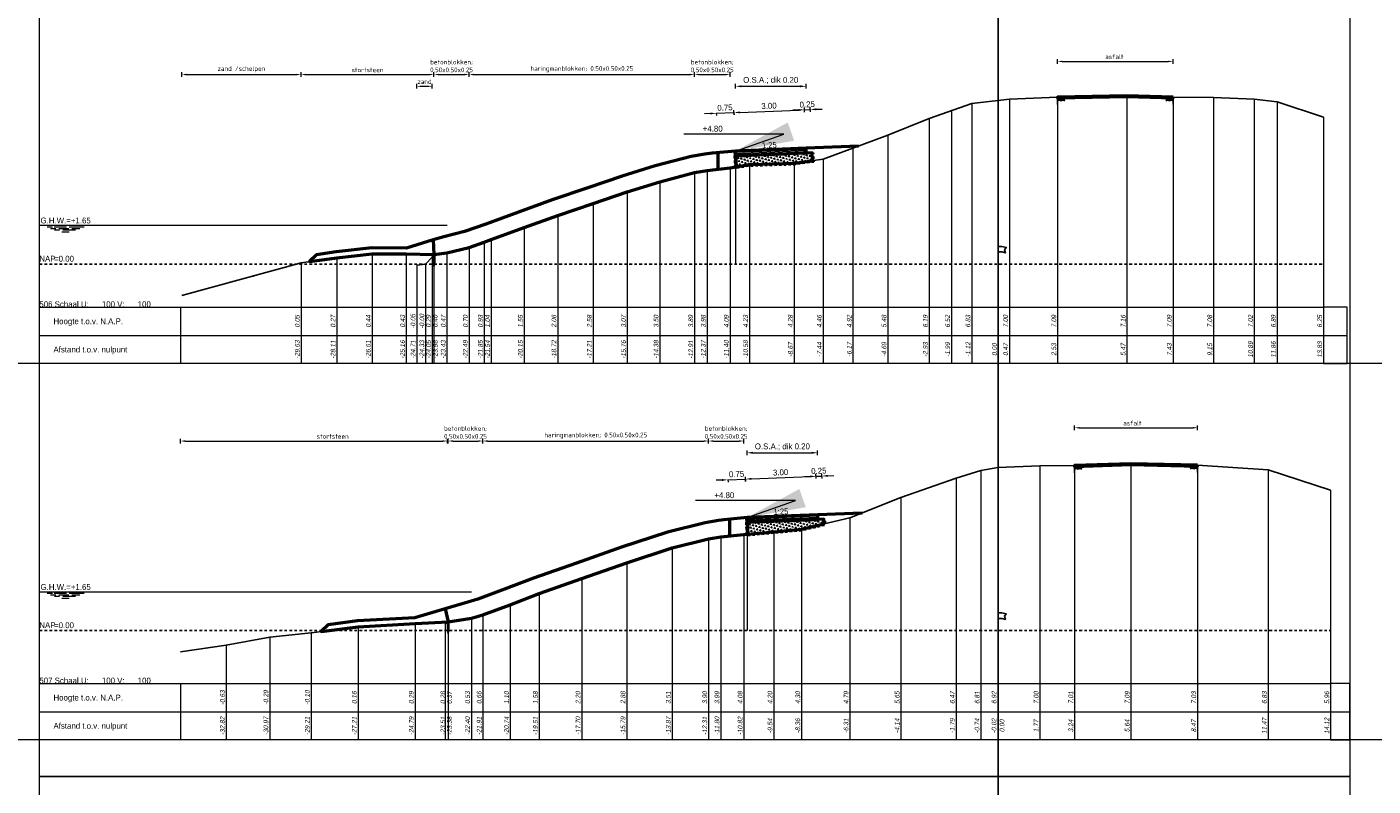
# Model space of a CAD drawing. Header units: metres. Extents: x 1155 to 1506, y 1546 to 1980.
# Tile 22 of 27: x 1251 to 1308, y 1898 to 1930. Entities that reach past the tile are written whole.
import ezdxf
from ezdxf.enums import TextEntityAlignment as Align

# ---------------------------------------------------------------- set-up
doc = ezdxf.new("R2010")
doc.units = ezdxf.units.M
doc.header["$LTSCALE"] = 0.1
doc.linetypes.add('geotextiel', pattern=[0.2, -0.1, 0.1])
doc.linetypes.add('NAP', pattern=[20, 12.5, -2.5, 2.5, -2.5])
for name, color, linetype in [('480', 7, 'Continuous'), ('485', 7, 'Continuous'), ('486', 7, 'Continuous'), ('BS-STORTSTEEN', 6, 'Continuous'), ('THEORETISCHE_NULLIJN', 255, 'Continuous')]:
    doc.layers.add(name, color=color, linetype=linetype)
for name, color, linetype, lineweight in [('DP-BS-Maatvoering', 2, 'Continuous', 0), ('DP-BS-Matenbalk_verlenglijnen', 253, 'Continuous', 0), ('DP-BS-profiel', 2, 'Continuous', 25), ('DP-Matenbalk', 1, 'Continuous', 18), ('DP-Matenbalk_bestaandehoogten', 6, 'Continuous', 25), ('DP-Matenbalk_teksten', 7, 'Continuous', 25), ('DP-NAP-lijn', 6, 'NAP', 25), ('DP-NW-arcering_asfalt', 1, 'Continuous', 18), ('DP-NW-arcering_funderingslaag', 211, 'Continuous', 13), ('DP-NW-geotextiel', 3, 'geotextiel', 35), ('DP-NW-Maatvoering', 7, 'Continuous', 35), ('DP-NW-Matenbalk_verlenglijnen', 135, 'Continuous', 0), ('DP-NW-profiel', 4, 'Continuous', 50), ('DP-waterlijn', 1, 'Continuous', 13), ('DP-Waterlijn_tekst', 7, 'Continuous', 35), ('maatvoering-leadr', 7, 'Continuous', 30), ('maatvoering-lin', 7, 'Continuous', 20), ('TL-2.5mm Tekst', 7, 'Continuous', 25)]:
    doc.layers.add(name, color=color, linetype=linetype, lineweight=lineweight)
doc.styles.add('bestomschr', font='isocp.shx', dxfattribs={"width": 0.96})
doc.styles.add('dp-besthgt', font='StagCAD.ttf', dxfattribs={"oblique": 10, "height": 0.2})
doc.styles.add('GM25mm', font='StagCAD.ttf', dxfattribs={"width": 0.96, "height": 2.5})
doc.styles.add('StagCAD', font='StagCAD.ttf')
doc.dimstyles.new('best-maatv', dxfattribs={"dimscale": 0.1, "dimtxt": 2, "dimasz": 2, "dimexe": 1, "dimexo": 0, "dimgap": 1, "dimtad": 1, "dimrnd": 0.001, "dimzin": 1, "dimdsep": 46, "dimtxsty": 'bestomschr', "dimcen": 0.09, "dimclrd": 212, "dimclre": 212, "dimclrt": 2, "dimazin": 0, "dimtfac": 1, "dimtix": 1, "dimtmove": 0, "dimatfit": 3, "dimfxl": 1, "dimfxlon": 1, "dimtvp": 0.83, "dimtolj": 1, "dimtzin": 0, "dimlwd": 9, "dimlwe": 9, "dimarcsym": 0})
doc.dimstyles.new('GM-maatvoering', dxfattribs={"dimtxt": 2.5, "dimasz": 2.5, "dimexe": 1, "dimexo": 0, "dimgap": 1, "dimtad": 1, "dimrnd": 0.001, "dimzin": 1, "dimdsep": 46, "dimtxsty": 'StagCAD', "dimcen": 0.09, "dimclrd": 1, "dimclre": 1, "dimclrt": 7, "dimazin": 0, "dimtfac": 1, "dimtix": 1, "dimtmove": 0, "dimatfit": 3, "dimfxl": 1, "dimfxlon": 1, "dimtvp": 0.83, "dimtolj": 1, "dimtzin": 0, "dimlwd": 15, "dimlwe": 15, "dimarcsym": 0})

# ---------------------------------------------------------------- blocks, each defined once
blk = doc.blocks.new('136')
at = {"layer": '480'}
blk.add_polyline3d([(0.03125, 0, 0), (-0.03125, 0, 0), (-0.03125, -0.375, 0), (0, -0.5, 0), (0.03125, -0.375, 0)], close=True, dxfattribs=at)
blk = doc.blocks.new('PROF_GESL_R', base_point=(-60, -517.93))
at = {"layer": '486'}
for points in [[(-60, -517.93, 0), (-60.125, -517.9925, 0)], [(-60.125, -517.96125, 0), (-60.0625, -517.93, 0)], [(-60.125, -517.93, 0), (-60, -517.9925, 0)], [(-60.125, -517.96125, 0), (-60.0625, -517.9925, 0)], [(-60.0625, -517.93, 0), (-60, -517.96125, 0)], [(-60.0625, -517.9925, 0), (-60, -517.96125, 0)], [(-60, -517.93, 0), (-60, -518.055, 0)]]:
    blk.add_polyline3d(points, dxfattribs=at)
blk = doc.blocks.new('PROF_GESL_L', base_point=(-60, -517.93))
at = {"layer": '485'}
for points in [[(-60, -517.93, 0), (-59.875, -517.9925, 0)], [(-60, -517.9925, 0), (-59.875, -517.93, 0)], [(-60, -517.96125, 0), (-59.9375, -517.93, 0)], [(-60, -517.93, 0), (-60, -518.055, 0)], [(-59.9375, -517.9925, 0), (-60, -517.96125, 0)], [(-59.9375, -517.93, 0), (-59.875, -517.96125, 0)], [(-59.875, -517.96125, 0), (-59.9375, -517.9925, 0)]]:
    blk.add_polyline3d(points, dxfattribs=at)
blk = doc.blocks.new('*D129')
at = {"layer": 'Defpoints', "color": 0, "transparency": 16777216}
for p in [(1299.985, 1928.997), (1295.08, 1927.478), (1299.985, 1927.416)]:
    blk.add_point(p, dxfattribs=at)
at = {"layer": 'DP-BS-Maatvoering', "color": 212, "lineweight": 9, "transparency": 16777216}
for p, q in [((1295.08, 1928.897), (1295.08, 1929.097)), ((1295.28, 1928.997), (1299.785, 1928.997)), ((1299.985, 1928.897), (1299.985, 1929.097))]:
    blk.add_line(p, q, dxfattribs=at)
at = {"layer": 'DP-BS-Maatvoering', "color": 212, "transparency": 16777216}
for points in [[(1295.28, 1929.031), (1295.28, 1928.964), (1295.08, 1928.997)], [(1299.785, 1929.031), (1299.785, 1928.964), (1299.985, 1928.997)]]:
    blk.add_solid(points, dxfattribs=at)
at = {"layer": 'DP-BS-Maatvoering', "color": 2, "transparency": 16777216, "insert": (1297.491, 1929.197), "char_height": 0.2, "attachment_point": 5, "style": 'bestomschr'}
blk.add_mtext('\\A1;asfalt', dxfattribs=at)
blk = doc.blocks.new('*D128')
at = {"layer": 'Defpoints', "color": 0, "transparency": 16777216}
for p in [(1268.573, 1928.44), (1268.573, 1920.785), (1262.923, 1920.438)]:
    blk.add_point(p, dxfattribs=at)
at = {"layer": 'DP-BS-Maatvoering', "color": 212, "lineweight": 9, "transparency": 16777216}
for p, q in [((1262.923, 1928.34), (1262.923, 1928.54)), ((1263.123, 1928.44), (1268.373, 1928.44)), ((1268.573, 1928.34), (1268.573, 1928.54))]:
    blk.add_line(p, q, dxfattribs=at)
at = {"layer": 'DP-BS-Maatvoering', "color": 212, "transparency": 16777216}
for points in [[(1263.123, 1928.473), (1263.123, 1928.406), (1262.923, 1928.44)], [(1268.373, 1928.473), (1268.373, 1928.406), (1268.573, 1928.44)]]:
    blk.add_solid(points, dxfattribs=at)
at = {"layer": 'DP-BS-Maatvoering', "color": 2, "transparency": 16777216, "insert": (1265.748, 1928.64), "char_height": 0.2, "attachment_point": 5, "style": 'bestomschr'}
blk.add_mtext('\\A1;stortsteen', dxfattribs=at)
blk = doc.blocks.new('*D127')
at = {"layer": 'Defpoints', "color": 0, "transparency": 16777216}
for p in [(1281.156, 1928.44), (1279.646, 1924.276), (1281.156, 1924.476)]:
    blk.add_point(p, dxfattribs=at)
at = {"layer": 'DP-BS-Maatvoering', "color": 212, "lineweight": 9, "transparency": 16777216}
for p, q in [((1279.646, 1928.34), (1279.646, 1928.54)), ((1279.846, 1928.44), (1280.956, 1928.44)), ((1281.156, 1928.34), (1281.156, 1928.54))]:
    blk.add_line(p, q, dxfattribs=at)
at = {"layer": 'DP-BS-Maatvoering', "color": 212, "transparency": 16777216}
for points in [[(1279.846, 1928.473), (1279.846, 1928.406), (1279.646, 1928.44)], [(1280.956, 1928.473), (1280.956, 1928.406), (1281.156, 1928.44)]]:
    blk.add_solid(points, dxfattribs=at)
at = {"layer": 'DP-BS-Maatvoering', "color": 2, "transparency": 16777216, "insert": (1280.401, 1928.806), "char_height": 0.2, "attachment_point": 5, "style": 'bestomschr'}
blk.add_mtext('\\A1;betonblokken;\\P0.50x0.50x0.25', dxfattribs=at)
blk = doc.blocks.new('*D126')
at = {"layer": 'Defpoints', "color": 0, "transparency": 16777216}
for p in [(1279.646, 1928.44), (1279.646, 1924.276), (1270.067, 1921.089)]:
    blk.add_point(p, dxfattribs=at)
at = {"layer": 'DP-BS-Maatvoering', "color": 212, "lineweight": 9, "transparency": 16777216}
for p, q in [((1270.067, 1928.34), (1270.067, 1928.54)), ((1270.267, 1928.44), (1279.446, 1928.44)), ((1279.646, 1928.34), (1279.646, 1928.54))]:
    blk.add_line(p, q, dxfattribs=at)
at = {"layer": 'DP-BS-Maatvoering', "color": 212, "transparency": 16777216}
for points in [[(1270.267, 1928.473), (1270.267, 1928.406), (1270.067, 1928.44)], [(1279.446, 1928.473), (1279.446, 1928.406), (1279.646, 1928.44)]]:
    blk.add_solid(points, dxfattribs=at)
at = {"layer": 'DP-BS-Maatvoering', "color": 2, "transparency": 16777216, "insert": (1274.857, 1928.668), "char_height": 0.2, "attachment_point": 5, "style": 'bestomschr'}
blk.add_mtext('\\A1;haringmanblokken; 0.50x0.50x0.25', dxfattribs=at)
blk = doc.blocks.new('*D125')
at = {"layer": 'Defpoints', "color": 0, "transparency": 16777216}
for p in [(1270.067, 1928.44), (1268.573, 1920.785), (1270.067, 1921.089)]:
    blk.add_point(p, dxfattribs=at)
at = {"layer": 'DP-BS-Maatvoering', "color": 212, "lineweight": 9, "transparency": 16777216}
for p, q in [((1268.573, 1928.34), (1268.573, 1928.54)), ((1268.773, 1928.44), (1269.867, 1928.44)), ((1270.067, 1928.34), (1270.067, 1928.54))]:
    blk.add_line(p, q, dxfattribs=at)
at = {"layer": 'DP-BS-Maatvoering', "color": 212, "transparency": 16777216}
for points in [[(1268.773, 1928.473), (1268.773, 1928.406), (1268.573, 1928.44)], [(1269.867, 1928.473), (1269.867, 1928.406), (1270.067, 1928.44)]]:
    blk.add_solid(points, dxfattribs=at)
at = {"layer": 'DP-BS-Maatvoering', "color": 2, "transparency": 16777216, "insert": (1269.32, 1928.806), "char_height": 0.2, "attachment_point": 5, "style": 'bestomschr'}
blk.add_mtext('\\A1;betonblokken;\\P0.50x0.50x0.25', dxfattribs=at)
blk = doc.blocks.new('*D124')
at = {"layer": 'Defpoints', "color": 0, "transparency": 16777216}
for p in [(1262.923, 1928.44), (1262.923, 1920.438), (1257.855, 1919.051)]:
    blk.add_point(p, dxfattribs=at)
at = {"layer": 'DP-BS-Maatvoering', "color": 212, "lineweight": 9, "transparency": 16777216}
for p, q in [((1257.855, 1928.34), (1257.855, 1928.54)), ((1258.055, 1928.44), (1262.723, 1928.44)), ((1262.923, 1928.34), (1262.923, 1928.54))]:
    blk.add_line(p, q, dxfattribs=at)
at = {"layer": 'DP-BS-Maatvoering', "color": 212, "transparency": 16777216}
for points in [[(1258.055, 1928.473), (1258.055, 1928.406), (1257.855, 1928.44)], [(1262.723, 1928.473), (1262.723, 1928.406), (1262.923, 1928.44)]]:
    blk.add_solid(points, dxfattribs=at)
at = {"layer": 'DP-BS-Maatvoering', "color": 2, "transparency": 16777216, "insert": (1260.389, 1928.664), "char_height": 0.2, "attachment_point": 5, "style": 'bestomschr'}
blk.add_mtext('\\A1;zand /schelpen', dxfattribs=at)
blk = doc.blocks.new('*D123')
at = {"layer": 'Defpoints', "color": 0, "transparency": 16777216}
for p in [(1268.498, 1927.94), (1268.498, 1920.786), (1267.841, 1920.339)]:
    blk.add_point(p, dxfattribs=at)
at = {"layer": 'DP-BS-Maatvoering', "color": 212, "lineweight": 9, "transparency": 16777216}
for p, q in [((1267.841, 1927.84), (1267.841, 1928.04)), ((1268.041, 1927.94), (1268.298, 1927.94)), ((1268.498, 1927.84), (1268.498, 1928.04))]:
    blk.add_line(p, q, dxfattribs=at)
at = {"layer": 'DP-BS-Maatvoering', "color": 212, "transparency": 16777216}
for points in [[(1268.041, 1927.973), (1268.041, 1927.906), (1267.841, 1927.94)], [(1268.298, 1927.973), (1268.298, 1927.906), (1268.498, 1927.94)]]:
    blk.add_solid(points, dxfattribs=at)
at = {"layer": 'DP-BS-Maatvoering', "color": 2, "transparency": 16777216, "insert": (1268.17, 1928.14), "char_height": 0.2, "attachment_point": 5, "style": 'bestomschr'}
blk.add_mtext('\\A1;zand ', dxfattribs=at)
blk = doc.blocks.new('*D122')
at = {"layer": 'Defpoints', "color": 0, "transparency": 16777216}
for p in [(1301.026, 1913.422), (1295.801, 1911.816), (1301.026, 1911.829)]:
    blk.add_point(p, dxfattribs=at)
at = {"layer": 'DP-BS-Maatvoering', "color": 212, "lineweight": 9, "transparency": 16777216}
for p, q in [((1295.801, 1913.322), (1295.801, 1913.522)), ((1296.001, 1913.422), (1300.826, 1913.422)), ((1301.026, 1913.322), (1301.026, 1913.522))]:
    blk.add_line(p, q, dxfattribs=at)
at = {"layer": 'DP-BS-Maatvoering', "color": 212, "transparency": 16777216}
for points in [[(1296.001, 1913.456), (1296.001, 1913.389), (1295.801, 1913.422)], [(1300.826, 1913.456), (1300.826, 1913.389), (1301.026, 1913.422)]]:
    blk.add_solid(points, dxfattribs=at)
at = {"layer": 'DP-BS-Maatvoering', "color": 2, "transparency": 16777216, "insert": (1298.256, 1913.622), "char_height": 0.2, "attachment_point": 5, "style": 'bestomschr'}
blk.add_mtext('\\A1;asfalt', dxfattribs=at)
blk = doc.blocks.new('*D121')
at = {"layer": 'Defpoints', "color": 0, "transparency": 16777216}
for p in [(1269.142, 1912.859), (1269.142, 1905.174), (1257.8, 1903.9)]:
    blk.add_point(p, dxfattribs=at)
at = {"layer": 'DP-BS-Maatvoering', "color": 212, "lineweight": 9, "transparency": 16777216}
for p, q in [((1257.8, 1912.759), (1257.8, 1912.959)), ((1258, 1912.859), (1268.942, 1912.859)), ((1269.142, 1912.759), (1269.142, 1912.959))]:
    blk.add_line(p, q, dxfattribs=at)
at = {"layer": 'DP-BS-Maatvoering', "color": 212, "transparency": 16777216}
for points in [[(1258, 1912.892), (1258, 1912.825), (1257.8, 1912.859)], [(1268.942, 1912.892), (1268.942, 1912.825), (1269.142, 1912.859)]]:
    blk.add_solid(points, dxfattribs=at)
at = {"layer": 'DP-BS-Maatvoering', "color": 2, "transparency": 16777216, "insert": (1264.269, 1913.059), "char_height": 0.2, "attachment_point": 5, "style": 'bestomschr'}
blk.add_mtext('\\A1;stortsteen', dxfattribs=at)
blk = doc.blocks.new('*D120')
at = {"layer": 'Defpoints', "color": 0, "transparency": 16777216}
for p in [(1281.743, 1912.859), (1281.743, 1908.882), (1280.243, 1908.7)]:
    blk.add_point(p, dxfattribs=at)
at = {"layer": 'DP-BS-Maatvoering', "color": 212, "lineweight": 9, "transparency": 16777216}
for p, q in [((1280.243, 1912.759), (1280.243, 1912.959)), ((1280.443, 1912.859), (1281.543, 1912.859)), ((1281.743, 1912.759), (1281.743, 1912.959))]:
    blk.add_line(p, q, dxfattribs=at)
at = {"layer": 'DP-BS-Maatvoering', "color": 212, "transparency": 16777216}
for points in [[(1280.443, 1912.892), (1280.443, 1912.825), (1280.243, 1912.859)], [(1281.543, 1912.892), (1281.543, 1912.825), (1281.743, 1912.859)]]:
    blk.add_solid(points, dxfattribs=at)
at = {"layer": 'DP-BS-Maatvoering', "color": 2, "transparency": 16777216, "insert": (1280.993, 1913.225), "char_height": 0.2, "attachment_point": 5, "style": 'bestomschr'}
blk.add_mtext('\\A1;betonblokken;\\P0.50x0.50x0.25', dxfattribs=at)
blk = doc.blocks.new('*D119')
at = {"layer": 'Defpoints', "color": 0, "transparency": 16777216}
for p in [(1280.243, 1912.859), (1280.243, 1908.7), (1270.653, 1905.465)]:
    blk.add_point(p, dxfattribs=at)
at = {"layer": 'DP-BS-Maatvoering', "color": 212, "lineweight": 9, "transparency": 16777216}
for p, q in [((1270.653, 1912.759), (1270.653, 1912.959)), ((1270.853, 1912.859), (1280.043, 1912.859)), ((1280.243, 1912.759), (1280.243, 1912.959))]:
    blk.add_line(p, q, dxfattribs=at)
at = {"layer": 'DP-BS-Maatvoering', "color": 212, "transparency": 16777216}
for points in [[(1270.853, 1912.892), (1270.853, 1912.825), (1270.653, 1912.859)], [(1280.043, 1912.892), (1280.043, 1912.825), (1280.243, 1912.859)]]:
    blk.add_solid(points, dxfattribs=at)
at = {"layer": 'DP-BS-Maatvoering', "color": 2, "transparency": 16777216, "insert": (1275.448, 1913.087), "char_height": 0.2, "attachment_point": 5, "style": 'bestomschr'}
blk.add_mtext('\\A1;haringmanblokken; 0.50x0.50x0.25', dxfattribs=at)
blk = doc.blocks.new('*D118')
at = {"layer": 'Defpoints', "color": 0, "transparency": 16777216}
for p in [(1270.653, 1912.859), (1270.653, 1905.465), (1269.174, 1905.174)]:
    blk.add_point(p, dxfattribs=at)
at = {"layer": 'DP-BS-Maatvoering', "color": 212, "lineweight": 9, "transparency": 16777216}
for p, q in [((1269.174, 1912.759), (1269.174, 1912.959)), ((1269.374, 1912.859), (1270.453, 1912.859)), ((1270.653, 1912.759), (1270.653, 1912.959))]:
    blk.add_line(p, q, dxfattribs=at)
at = {"layer": 'DP-BS-Maatvoering', "color": 212, "transparency": 16777216}
for points in [[(1269.374, 1912.892), (1269.374, 1912.825), (1269.174, 1912.859)], [(1270.453, 1912.892), (1270.453, 1912.825), (1270.653, 1912.859)]]:
    blk.add_solid(points, dxfattribs=at)
at = {"layer": 'DP-BS-Maatvoering', "color": 2, "transparency": 16777216, "insert": (1269.913, 1913.225), "char_height": 0.2, "attachment_point": 5, "style": 'bestomschr'}
blk.add_mtext('\\A1;betonblokken;\\P0.50x0.50x0.25', dxfattribs=at)
blk = doc.blocks.new('131', base_point=(1177.325884, 0))
at = {"layer": 'THEORETISCHE_NULLIJN'}
blk.add_lwpolyline([(1177.325884, 0), (1177.325884, 0.5), (1177.450884, 0.5), (1177.607134, 0.46875), (1177.544634, 0.40625), (1177.575884, 0.3125), (1177.450884, 0.34375), (1177.325884, 0.34375)], dxfattribs=at)
blk = doc.blocks.new('*D44')
at = {"layer": 'Defpoints', "color": 0, "transparency": 16777216}
for p in [(2.932, 6.557), (0, 4.8), (2.998, 4.92)]:
    blk.add_point(p, dxfattribs=at)
at = {"layer": 'maatvoering-lin', "color": 1, "lineweight": 15, "transparency": 16777216}
for p, q in [((-0.061, 6.337), (-0.069, 6.537)), ((0.184, 6.447), (2.682, 6.547)), ((2.936, 6.457), (2.928, 6.657))]:
    blk.add_line(p, q, dxfattribs=at)
at = {"layer": 'maatvoering-lin', "color": 1, "transparency": 16777216}
for points in [[(0.183, 6.489), (0.186, 6.406), (-0.065, 6.437)], [(2.681, 6.589), (2.684, 6.506), (2.932, 6.557)]]:
    blk.add_solid(points, dxfattribs=at)
at = {"layer": 'maatvoering-lin', "color": 7, "transparency": 16777216, "insert": (1.424, 6.722), "char_height": 0.25, "attachment_point": 5, "rotation": 2.2906, "style": 'StagCAD'}
blk.add_mtext('\\A1;3.00', dxfattribs=at)
blk = doc.blocks.new('*D45')
at = {"layer": 'Defpoints', "color": 0, "transparency": 16777216}
for p in [(3.182, 6.567), (3.006, 4.72), (3.255, 4.73)]:
    blk.add_point(p, dxfattribs=at)
at = {"layer": 'maatvoering-lin', "color": 1, "lineweight": 15, "transparency": 16777216}
for p, q in [((2.682, 6.547), (2.433, 6.537)), ((2.936, 6.457), (2.928, 6.657)), ((2.932, 6.557), (3.182, 6.567)), ((3.186, 6.467), (3.178, 6.667)), ((3.432, 6.577), (3.682, 6.587))]:
    blk.add_line(p, q, dxfattribs=at)
at = {"layer": 'maatvoering-lin', "color": 1, "transparency": 16777216}
for points in [[(2.681, 6.589), (2.684, 6.506), (2.932, 6.557)], [(3.43, 6.619), (3.433, 6.536), (3.182, 6.567)]]:
    blk.add_solid(points, dxfattribs=at)
at = {"layer": 'maatvoering-lin', "color": 7, "transparency": 16777216, "insert": (3.048, 6.787), "char_height": 0.25, "attachment_point": 5, "rotation": 2.2906, "style": 'StagCAD'}
blk.add_mtext('\\A1;0.25', dxfattribs=at)
blk = doc.blocks.new('*D46')
at = {"layer": 'Defpoints', "color": 0, "transparency": 16777216}
for p in [(2.998, 7.555), (0, 4.8), (2.998, 4.92)]:
    blk.add_point(p, dxfattribs=at)
at = {"layer": 'DP-NW-Maatvoering', "color": 1, "lineweight": 15, "transparency": 16777216}
for p, q in [((0, 7.455), (0, 7.655)), ((0.25, 7.555), (2.748, 7.555)), ((2.998, 7.455), (2.998, 7.655))]:
    blk.add_line(p, q, dxfattribs=at)
at = {"layer": 'DP-NW-Maatvoering', "color": 1, "transparency": 16777216}
for points in [[(0.25, 7.597), (0.25, 7.513), (0, 7.555)], [(2.748, 7.597), (2.748, 7.513), (2.998, 7.555)]]:
    blk.add_solid(points, dxfattribs=at)
at = {"layer": 'DP-NW-Maatvoering', "color": 7, "transparency": 16777216, "insert": (1.499, 7.805), "char_height": 0.25, "attachment_point": 5, "style": 'StagCAD'}
blk.add_mtext('\\A1;O.S.A.; dik 0.20 ', dxfattribs=at)
blk = doc.blocks.new('*D47')
at = {"layer": 'Defpoints', "color": 0, "transparency": 16777216}
for p in [(-0.815, 6.407), (-0.065, 6.437), (-0.065, 6.437)]:
    blk.add_point(p, dxfattribs=at)
at = {"layer": 'maatvoering-lin', "color": 1, "lineweight": 15, "transparency": 16777216}
for p, q in [((-1.065, 6.397), (-1.314, 6.387)), ((-0.815, 6.407), (-0.065, 6.437)), ((-0.815, 6.407), (-0.811, 6.308)), ((-0.065, 6.437), (-0.061, 6.337)), ((0.184, 6.447), (0.434, 6.457))]:
    blk.add_line(p, q, dxfattribs=at)
at = {"layer": 'maatvoering-lin', "color": 1, "transparency": 16777216}
for points in [[(-1.066, 6.439), (-1.063, 6.356), (-0.815, 6.407)], [(0.183, 6.489), (0.186, 6.406), (-0.065, 6.437)]]:
    blk.add_solid(points, dxfattribs=at)
at = {"layer": 'maatvoering-lin', "color": 7, "transparency": 16777216, "insert": (-0.449, 6.647), "char_height": 0.25, "attachment_point": 5, "rotation": 2.2906, "style": 'StagCAD'}
blk.add_mtext('\\A1;0.75', dxfattribs=at)
blk = doc.blocks.new('*U41')
at = {"layer": 'DP-NAP-lijn'}
blk.add_line((0, 0), (545.8, 0), dxfattribs=at)
at = {"layer": 'DP-waterlijn'}
for p, q in [((0, 16.5), (173.26, 16.5)), ((3.38, 15.8), (5.63, 15.8)), ((4.71, 15.1), (6.95, 15.1)), ((6.33, 15.8), (11.56, 15.8)), ((8.57, 14.4), (6.38, 14.4)), ((8.25, 15.1), (12.51, 15.1)), ((9.6, 13.7), (12.74, 13.7)), ((15.31, 14.4), (10.04, 14.4)), ((12.73, 15.8), (19.08, 15.8)), ((13.84, 15.1), (17.21, 15.1))]:
    blk.add_line(p, q, dxfattribs=at)
at = {"layer": 'DP-NAP-lijn', "style": 'StagCAD'}
blk.add_text('NAP', height=2.5, dxfattribs=at).set_placement((0, 1))
blk.add_attdef('NAPLIJN', (6.25, 1), '', height=2.5, dxfattribs=at)
at = {"layer": 'DP-Waterlijn_tekst', "style": 'StagCAD'}
blk.add_attdef('WP', text='', height=2.5, dxfattribs=at).set_placement((11.17, 16.5), align=Align.BOTTOM_CENTER)
blk = doc.blocks.new('*U40')
at = {"layer": 'DP-NAP-lijn'}
blk.add_line((0, 0), (548.82, 0), dxfattribs=at)
at = {"layer": 'DP-waterlijn'}
for p, q in [((0, 16.5), (183.61, 16.5)), ((3.38, 15.8), (5.63, 15.8)), ((4.71, 15.1), (6.95, 15.1)), ((6.33, 15.8), (11.56, 15.8)), ((8.57, 14.4), (6.38, 14.4)), ((8.25, 15.1), (12.51, 15.1)), ((9.6, 13.7), (12.74, 13.7)), ((15.31, 14.4), (10.04, 14.4)), ((12.73, 15.8), (19.08, 15.8)), ((13.84, 15.1), (17.21, 15.1))]:
    blk.add_line(p, q, dxfattribs=at)
at = {"layer": 'DP-NAP-lijn', "style": 'StagCAD'}
blk.add_text('NAP', height=2.5, dxfattribs=at).set_placement((0, 1))
blk.add_attdef('NAPLIJN', (6.25, 1), '', height=2.5, dxfattribs=at)
at = {"layer": 'DP-Waterlijn_tekst', "style": 'StagCAD'}
blk.add_attdef('WP', text='', height=2.5, dxfattribs=at).set_placement((11.17, 16.5), align=Align.BOTTOM_CENTER)
blk = doc.blocks.new('dwp1')
at = {"layer": 'DP-NW-arcering_asfalt'}
for points in [[(0.002, 4.75), (3.002, 4.87)], [(0.004, 4.7), (3.004, 4.82)], [(0.006, 4.65), (3.006, 4.77)]]:
    blk.add_lwpolyline(points, dxfattribs=at)
at = {"layer": 'DP-NW-Matenbalk_verlenglijnen'}
blk.add_line((0, 4.8), (0, 0), dxfattribs=at)
at = {"layer": 'DP-NW-profiel'}
blk.add_line((0.008, 4.6), (3.006, 4.72), dxfattribs=at)
blk.add_lwpolyline([(3.008, 4.72), (3, 4.92), (0, 4.8), (0.008, 4.6)], close=True, dxfattribs=at)
at = {"layer": 'maatvoering-leadr', "color": 7, "insert": (-0.544, 5.624), "char_height": 0.25, "attachment_point": 9, "style": 'StagCAD'}
blk.add_mtext('\\A1;+4.80', dxfattribs=at)
at = {"layer": 'TL-2.5mm Tekst', "style": 'GM25mm', "width": 0.96}
blk.add_text('1:25', height=0.25, rotation=2.2906, dxfattribs=at).set_placement((1.446, 4.858), align=Align.BOTTOM_CENTER)
at = {"layer": 'DP-NW-Maatvoering'}
dim = blk.add_linear_dim(base=(2.998, 7.555), p1=(0, 4.8), p2=(2.998, 4.92), text='O.S.A.; dik 0.20 ', dimstyle='GM-maatvoering', dxfattribs=at)
dim.commit()
dim.dimension.update_dxf_attribs({"geometry": '*D46', "text_midpoint": (1.499, 7.805)})
at = {"layer": 'maatvoering-lin'}
for p1, p2, distance, picture, middle in [((0, 4.8), (2.998, 4.92), 1.639, '*D44', (1.424, 6.722)), ((-0.815, 6.407), (-0.065, 6.437), 0, '*D47', (-0.449, 6.647))]:
    dim = blk.add_aligned_dim(p1=p1, p2=p2, distance=distance, dimstyle='GM-maatvoering', dxfattribs=at)
    dim.commit()
    dim.dimension.update_dxf_attribs({"geometry": picture, "text_midpoint": middle})
dim = blk.add_aligned_dim(p1=(3.006, 4.72), p2=(3.255, 4.73), distance=1.839, dimstyle='GM-maatvoering', override={"dimtad": 3}, dxfattribs=at)
dim.commit()
dim.dimension.update_dxf_attribs({"geometry": '*D45', "text_midpoint": (3.048, 6.787)})
at = {"layer": 'maatvoering-leadr', "annotation_type": 0, "has_hookline": 1, "hookline_direction": 1, "text_width": 0.75}
blk.add_leader([(0, 4.8), (2.056, 5.524), (-0.444, 5.524)], dimstyle='GM-maatvoering', override={"dimscale": 0, "dimgap": 1, "dimtad": 1}, dxfattribs=at)

msp = doc.modelspace()

# ---------------------------------------------------------------- hatches: boundary and pattern name
at = {"layer": 'DP-NW-arcering_funderingslaag'}
h = msp.add_hatch(dxfattribs=at)
h.set_pattern_fill('TRIANG', color=256, scale=0.015, angle=45)
h.set_pattern_definition([(105, (1234.53352, 1745.05009), (-0.13800665, 0.03697877), [0.0714375, -0.0714375]), (165, (1234.53352, 1745.05009), (-0.10102788, -0.10102788), [0.0714375, -0.0714375]), (45, (1234.46452, 1745.06858), (-0.03697877, 0.13800665), [0.0714375, -0.0714375])])
h.paths.add_polyline_path([(1281.416, 1924.518), (1281.978, 1924.611), (1283.882, 1924.667), (1284.661, 1924.778), (1284.645, 1925.115), (1281.395, 1924.985)])
h = msp.add_hatch(dxfattribs=at)
h.set_pattern_fill('TRIANG', color=256, scale=0.015, angle=45)
h.set_pattern_definition([(105, (1235.02749, 1729.46909), (-0.13800665, 0.03697877), [0.0714375, -0.0714375]), (165, (1235.02749, 1729.46909), (-0.10102788, -0.10102788), [0.0714375, -0.0714375]), (45, (1234.95849, 1729.48758), (-0.03697877, 0.13800665), [0.0714375, -0.0714375])])
h.paths.add_polyline_path([(1281.912, 1908.897), (1283.016, 1909.001), (1284.197, 1909.107), (1285.149, 1909.332), (1285.139, 1909.534), (1281.889, 1909.404)])

# ---------------------------------------------------------------- linework, layer by layer
at = {"layer": 'BS-STORTSTEEN'}
for points in [[(1268.573, 1920.785), (1267.397, 1920.812), (1265.939, 1920.823), (1264.444, 1920.65), (1262.923, 1920.438)], [(1262.923, 1920.438), (1257.855, 1919.051)], [(1257.8, 1903.9), (1259.742, 1904.177), (1261.59, 1904.516), (1263.349, 1904.7), (1265.349, 1904.961), (1267.771, 1905.095), (1269.174, 1905.174)]]:
    msp.add_lwpolyline(points, dxfattribs=at)
msp.add_point((1260.888, 1919.881), dxfattribs=at)
at = {"layer": 'Defpoints', "color": 5}
msp.add_lwpolyline([(1292.557, 1545.747), (1292.557, 1980.151)], dxfattribs=at)
at = {"layer": 'Defpoints', "color": 143, "lineweight": 0, "ltscale": 5, "flags": 128}
for points in [[(1251.8, 1977.09), (1307.5, 1977.09), (1307.5, 1898.59), (1251.8, 1898.59)], [(1251.8, 1898.59), (1307.5, 1898.59), (1307.5, 1834.591), (1251.8, 1834.591)]]:
    msp.add_lwpolyline(points, close=True, dxfattribs=at)
at = {"layer": 'Defpoints', "color": 250, "lineweight": 0}
for points in [[(1339.966, 1916.151), (1208.8, 1916.151)], [(1339.966, 1900.151), (1208.8, 1900.151)]]:
    msp.add_lwpolyline(points, dxfattribs=at)
at = {"layer": 'DP-BS-Matenbalk_verlenglijnen'}
for points in [[(1291.429, 1927.21), (1291.429, 1916.151)], [(1293.027, 1927.39), (1293.027, 1916.151)], [(1295.08, 1927.478), (1295.08, 1916.151)], [(1298.025, 1927.541), (1298.025, 1916.151)], [(1299.985, 1927.479), (1299.985, 1916.151)], [(1301.708, 1927.461), (1301.708, 1916.151)], [(1303.439, 1927.4), (1303.439, 1916.151)], [(1304.41, 1927.279), (1304.41, 1916.151)], [(1289.619, 1926.573), (1289.619, 1916.151)], [(1290.562, 1926.904), (1290.562, 1916.151)], [(1306.38, 1926.633), (1306.38, 1916.151)], [(1286.382, 1925.308), (1286.382, 1916.151)], [(1287.86, 1925.862), (1287.86, 1916.151)], [(1285.108, 1924.843), (1285.108, 1916.151)], [(1279.646, 1924.276), (1279.646, 1916.151)], [(1280.18, 1924.362), (1280.18, 1916.151)], [(1281.156, 1924.476), (1281.156, 1916.151)], [(1281.978, 1924.611), (1281.978, 1916.151)], [(1283.882, 1924.667), (1283.882, 1916.151)], [(1278.172, 1923.881), (1278.172, 1916.151)], [(1276.789, 1923.454), (1276.789, 1916.151)], [(1273.833, 1922.45), (1273.833, 1916.151)], [(1275.339, 1922.964), (1275.339, 1916.151)], [(1272.407, 1921.934), (1272.407, 1916.151)], [(1270.704, 1921.314), (1270.704, 1916.151)], [(1271.008, 1921.422), (1271.008, 1916.151)], [(1265.939, 1920.823), (1265.939, 1916.151)], [(1267.397, 1920.812), (1267.397, 1916.151)], [(1268.573, 1920.785), (1268.573, 1916.151)], [(1269.125, 1920.855), (1269.125, 1916.151)], [(1270.067, 1921.089), (1270.067, 1916.151)], [(1262.923, 1920.438), (1262.923, 1916.151)], [(1264.444, 1920.65), (1264.444, 1916.151)], [(1267.841, 1920.339), (1267.841, 1916.151)], [(1268.218, 1920.383), (1268.218, 1916.151)], [(1268.498, 1920.679), (1268.498, 1916.151)], [(1292.557, 1920.385), (1292.557, 1916.151)], [(1291.816, 1911.609), (1291.816, 1900.151)], [(1292.537, 1911.728), (1292.537, 1900.151)], [(1294.325, 1911.807), (1294.325, 1900.151)], [(1295.801, 1911.816), (1295.801, 1900.151)], [(1298.195, 1911.896), (1298.195, 1900.151)], [(1301.026, 1911.829), (1301.026, 1900.151)], [(1304.027, 1911.634), (1304.027, 1900.151)], [(1290.764, 1911.277), (1290.764, 1900.151)], [(1288.419, 1910.453), (1288.419, 1900.151)], [(1306.682, 1910.764), (1306.682, 1900.151)], [(1286.245, 1909.592), (1286.245, 1900.151)], [(1280.76, 1908.791), (1280.76, 1900.151)], [(1281.743, 1908.882), (1281.743, 1900.151)], [(1283.016, 1909.001), (1283.016, 1900.151)], [(1284.197, 1909.107), (1284.197, 1900.151)], [(1278.692, 1908.313), (1278.692, 1900.151)], [(1280.243, 1908.7), (1280.243, 1900.151)], [(1276.766, 1907.68), (1276.766, 1900.151)], [(1274.855, 1907.009), (1274.855, 1900.151)], [(1271.816, 1905.901), (1271.816, 1900.151)], [(1273.046, 1906.379), (1273.046, 1900.151)], [(1270.161, 1905.329), (1270.161, 1900.151)], [(1270.653, 1905.465), (1270.653, 1900.151)], [(1263.349, 1904.7), (1263.349, 1900.151)], [(1265.349, 1904.961), (1265.349, 1900.151)], [(1267.771, 1905.095), (1267.771, 1900.151)], [(1269.052, 1905.081), (1269.052, 1900.151)], [(1269.174, 1905.174), (1269.174, 1900.151)], [(1292.557, 1904.804), (1292.557, 1900.151)], [(1259.742, 1904.177), (1259.742, 1900.151)], [(1261.59, 1904.516), (1261.59, 1900.151)]]:
    msp.add_lwpolyline(points, dxfattribs=at)
at = {"layer": 'DP-BS-profiel'}
for points in [[(1306.38, 1926.633), (1304.41, 1927.279), (1303.439, 1927.4), (1301.708, 1927.461), (1299.985, 1927.479), (1298.025, 1927.541), (1295.08, 1927.478), (1293.027, 1927.39), (1291.429, 1927.21), (1289.619, 1926.573), (1287.86, 1925.862), (1286.382, 1925.308), (1285.108, 1924.843), (1283.882, 1924.667), (1281.978, 1924.611), (1281.156, 1924.476), (1280.18, 1924.362), (1279.646, 1924.276), (1278.172, 1923.881), (1276.789, 1923.454), (1275.339, 1922.964), (1273.833, 1922.45), (1272.407, 1921.934), (1271.008, 1921.422), (1270.067, 1921.089), (1269.125, 1920.855), (1268.573, 1920.785), (1268.498, 1920.679), (1268.218, 1920.383), (1267.841, 1920.339)], [(1269.052, 1905.081), (1269.174, 1905.174), (1270.161, 1905.329), (1270.653, 1905.465), (1271.816, 1905.901), (1273.046, 1906.379), (1274.855, 1907.009), (1276.766, 1907.68), (1278.692, 1908.313), (1280.243, 1908.7), (1280.76, 1908.791), (1281.743, 1908.882), (1283.016, 1909.001), (1284.197, 1909.107), (1286.245, 1909.592), (1288.419, 1910.453), (1290.764, 1911.277), (1291.816, 1911.609), (1292.537, 1911.728), (1294.325, 1911.807), (1295.801, 1911.816), (1298.195, 1911.896), (1301.026, 1911.829), (1304.027, 1911.634), (1306.682, 1910.764)]]:
    msp.add_lwpolyline(points, dxfattribs=at)
for p in [(1290.562, 1926.904), (1270.704, 1921.314)]:
    msp.add_point(p, dxfattribs=at)
at = {"layer": 'DP-Matenbalk'}
for points in [[(1257.8, 1916.151), (1251.8, 1916.151), (1251.8, 1918.551), (1257.8, 1918.551)], [(1257.8, 1918.551), (1306.38, 1918.551)], [(1257.8, 1918.551), (1257.8, 1916.151)], [(1306.38, 1916.151), (1307.38, 1916.151), (1307.38, 1918.551), (1306.38, 1918.551)], [(1251.8, 1917.351), (1257.8, 1917.351)], [(1257.8, 1917.351), (1306.38, 1917.351)], [(1306.38, 1917.351), (1307.38, 1917.351)], [(1306.38, 1916.151), (1257.8, 1916.151)], [(1257.8, 1900.151), (1251.8, 1900.151), (1251.8, 1902.551), (1257.8, 1902.551)], [(1254.681, 1902.551), (1306.682, 1902.551)], [(1257.8, 1902.551), (1257.8, 1900.151)], [(1306.682, 1900.151), (1307.5, 1900.151), (1307.5, 1902.551), (1306.682, 1902.551)], [(1251.8, 1901.351), (1257.8, 1901.351)], [(1254.681, 1901.351), (1306.682, 1901.351)], [(1306.682, 1901.351), (1307.5, 1901.351)], [(1306.682, 1900.151), (1254.681, 1900.151)]]:
    msp.add_lwpolyline(points, dxfattribs=at)
at = {"layer": 'DP-NW-geotextiel', "ltscale": 10, "flags": 128}
for points in [[(1281.337, 1925.18), (1281.369, 1924.46), (1281.983, 1924.561), (1283.886, 1924.617), (1284.713, 1924.735), (1284.696, 1925.115)], [(1281.831, 1909.599), (1281.864, 1908.843), (1283.02, 1908.951), (1284.205, 1909.057), (1285.202, 1909.293), (1285.189, 1909.534)]]:
    msp.add_lwpolyline(points, dxfattribs=at)
at = {"layer": 'DP-NW-profiel'}
for points in [[(1299.985, 1927.479), (1298.025, 1927.541), (1295.08, 1927.478), (1295.08, 1927.443), (1298.025, 1927.505), (1299.983, 1927.444)], [(1268.542, 1921.406), (1267.401, 1921.061), (1265.925, 1921.073), (1264.412, 1920.898), (1263.577, 1920.781), (1263.284, 1920.488), (1264.444, 1920.65), (1265.939, 1920.823), (1267.397, 1920.812), (1268.573, 1920.785), (1269.125, 1920.855), (1270.067, 1921.089), (1270.704, 1921.314), (1271.008, 1921.422), (1272.407, 1921.934), (1273.833, 1922.45), (1275.339, 1922.964), (1276.789, 1923.454), (1278.172, 1923.881), (1279.646, 1924.276), (1280.18, 1924.362), (1281.156, 1924.476), (1281.416, 1924.518), (1281.395, 1924.985), (1281.387, 1925.185), (1280.398, 1925.092), (1280.084, 1925.055), (1279.499, 1924.961), (1277.978, 1924.553), (1276.574, 1924.12), (1275.114, 1923.626), (1273.601, 1923.11), (1272.168, 1922.591), (1270.771, 1922.08), (1269.865, 1921.76), (1268.997, 1921.544), (1268.542, 1921.406)], [(1281.416, 1924.518), (1281.978, 1924.611), (1283.882, 1924.667), (1284.661, 1924.778), (1284.645, 1925.115), (1281.395, 1924.985)], [(1301.026, 1911.829), (1298.195, 1911.896), (1295.801, 1911.816), (1295.802, 1911.781), (1298.195, 1911.86), (1301.025, 1911.794)], [(1269.055, 1905.73), (1267.758, 1905.344), (1265.325, 1905.21), (1264.071, 1905.046), (1263.781, 1904.756), (1265.349, 1904.961), (1267.771, 1905.095), (1269.174, 1905.174), (1270.161, 1905.329), (1270.653, 1905.465), (1271.816, 1905.901), (1273.046, 1906.379), (1274.855, 1907.009), (1276.766, 1907.68), (1278.692, 1908.313), (1280.243, 1908.7), (1280.76, 1908.791), (1281.743, 1908.882), (1281.912, 1908.897), (1281.889, 1909.404), (1281.881, 1909.604), (1280.892, 1909.506), (1280.667, 1909.485), (1280.098, 1909.385), (1278.498, 1908.986), (1276.541, 1908.342), (1274.624, 1907.669), (1272.804, 1907.035), (1271.567, 1906.555), (1270.436, 1906.131), (1270.013, 1906.014), (1269.055, 1905.73)], [(1281.912, 1908.897), (1283.016, 1909.001), (1284.197, 1909.107), (1285.149, 1909.332), (1285.139, 1909.534), (1281.889, 1909.404)]]:
    msp.add_lwpolyline(points, close=True, dxfattribs=at)
for points in [[(1286.611, 1925.393), (1284.387, 1925.305)], [(1280.641, 1925.114), (1280.641, 1924.415)], [(1268.542, 1921.406), (1268.573, 1920.785)], [(1281.135, 1909.53), (1281.135, 1908.825)], [(1286.769, 1909.799), (1284.881, 1909.724)], [(1269.055, 1905.73), (1269.174, 1905.174)]]:
    msp.add_lwpolyline(points, dxfattribs=at)

# ---------------------------------------------------------------- block references
at = {"layer": '480'}
for p in [(1268.573, 1920.785), (1269.174, 1905.174)]:
    msp.add_blockref('136', p, dxfattribs=at)
at = {"layer": '485', "yscale": 2.5, "zscale": 2.5}
for p, xscale in [((1299.985, 1927.479), -2.5), ((1295.801, 1911.816), 2.5)]:
    msp.add_blockref('PROF_GESL_L', p, dxfattribs=dict(at, xscale=xscale))
at = {"layer": '486', "yscale": 2.5, "zscale": 2.5}
for p, xscale in [((1295.08, 1927.478), -2.5), ((1301.026, 1911.829), 2.5)]:
    msp.add_blockref('PROF_GESL_R', p, dxfattribs=dict(at, xscale=xscale))
at = {"layer": 'DP-NAP-lijn', "xscale": 0.1, "yscale": 0.1, "zscale": 0.1}
for name, p in [('*U41', (1251.8, 1920.385)), ('*U40', (1251.8, 1904.804))]:
    msp.add_blockref(name, p, dxfattribs=at).add_auto_attribs({'WP': 'G.H.W.=+1.65', 'NAPLIJN': '=0.00'})
at = {"layer": 'DP-NW-profiel'}
for p in [(1281.387, 1920.385), (1281.881, 1904.804)]:
    msp.add_blockref('dwp1', p, dxfattribs=at)
at = {"layer": 'THEORETISCHE_NULLIJN', "xscale": 1.199999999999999, "yscale": 1.5, "zscale": 1.199999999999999}
for p in [(1292.557, 1920.385), (1292.557, 1904.804)]:
    msp.add_blockref('131', p, dxfattribs=at)

# ---------------------------------------------------------------- texts
at = {"layer": 'DP-Matenbalk_bestaandehoogten', "style": 'dp-besthgt', "oblique": 10}
for s, p in [('0.05', (1262.923, 1917.951)), ('0.27', (1264.444, 1917.951)), ('0.44', (1265.939, 1917.951)), ('0.43', (1267.397, 1917.951)), ('-0.05', (1267.841, 1917.951)), ('-0.00', (1268.218, 1917.951)), ('0.29', (1268.498, 1917.951)), ('0.40', (1268.783, 1917.954)), ('0.47', (1269.125, 1917.951)), ('0.70', (1270.067, 1917.951)), ('0.93', (1270.704, 1917.951)), ('1.04', (1271.008, 1917.951)), ('1.55', (1272.407, 1917.951)), ('2.06', (1273.833, 1917.951)), ('2.58', (1275.339, 1917.951)), ('3.07', (1276.789, 1917.951)), ('3.50', (1278.172, 1917.951)), ('3.89', (1279.646, 1917.951)), ('3.98', (1280.18, 1917.951)), ('4.09', (1281.156, 1917.951)), ('4.23', (1281.978, 1917.951)), ('4.28', (1283.882, 1917.951)), ('4.46', (1285.108, 1917.951)), ('4.92', (1286.382, 1917.951)), ('5.48', (1287.86, 1917.951)), ('6.19', (1289.619, 1917.951)), ('6.52', (1290.562, 1917.951)), ('6.83', (1291.429, 1917.951)), ('7.00', (1293.027, 1917.951)), ('7.09', (1295.08, 1917.951)), ('7.16', (1298.025, 1917.951)), ('7.09', (1299.985, 1917.951)), ('7.08', (1301.708, 1917.951)), ('7.02', (1303.439, 1917.951)), ('6.89', (1304.41, 1917.951)), ('6.25', (1306.38, 1917.951)), ('-29.63', (1262.923, 1916.751)), ('-28.11', (1264.444, 1916.751)), ('-26.61', (1265.939, 1916.751)), ('-25.16', (1267.397, 1916.751)), ('-24.71', (1267.841, 1916.751)), ('-24.33', (1268.218, 1916.751)), ('-24.05', (1268.498, 1916.751)), ('-23.98', (1268.788, 1916.75)), ('-23.43', (1269.125, 1916.751)), ('-22.49', (1270.067, 1916.751)), ('-21.85', (1270.704, 1916.751)), ('-21.54', (1271.008, 1916.751)), ('-20.15', (1272.407, 1916.751)), ('-18.72', (1273.833, 1916.751)), ('-17.21', (1275.339, 1916.751)), ('-15.76', (1276.789, 1916.751)), ('-14.38', (1278.172, 1916.751)), ('-12.91', (1279.646, 1916.751)), ('-12.37', (1280.18, 1916.751)), ('-11.40', (1281.156, 1916.751)), ('-10.58', (1281.978, 1916.751)), ('-8.67', (1283.882, 1916.751)), ('-7.44', (1285.108, 1916.751)), ('-6.17', (1286.382, 1916.751)), ('-4.69', (1287.86, 1916.751)), ('-2.93', (1289.619, 1916.751)), ('-1.99', (1290.562, 1916.751)), ('-1.12', (1291.429, 1916.751)), ('0.00', (1292.557, 1916.751)), ('0.47', (1293.027, 1916.751)), ('2.53', (1295.08, 1916.751)), ('5.47', (1298.025, 1916.751)), ('7.43', (1299.985, 1916.751)), ('9.15', (1301.708, 1916.751)), ('10.89', (1303.439, 1916.751)), ('11.86', (1304.41, 1916.751)), ('13.83', (1306.38, 1916.751)), ('-0.63', (1259.742, 1901.951)), ('-0.29', (1261.59, 1901.951)), ('-0.10', (1263.349, 1901.951)), ('0.16', (1265.349, 1901.951)), ('0.29', (1267.771, 1901.951)), ('0.37', (1269.394, 1901.947)), ('0.53', (1270.161, 1901.951)), ('0.66', (1270.653, 1901.951)), ('1.10', (1271.816, 1901.951)), ('1.58', (1273.046, 1901.951)), ('2.20', (1274.855, 1901.951)), ('2.88', (1276.766, 1901.951)), ('3.51', (1278.692, 1901.951)), ('3.90', (1280.243, 1901.951)), ('3.99', (1280.76, 1901.951)), ('4.08', (1281.743, 1901.951)), ('4.20', (1283.016, 1901.951)), ('4.30', (1284.197, 1901.951)), ('4.79', (1286.245, 1901.951)), ('5.65', (1288.419, 1901.951)), ('6.47', (1290.764, 1901.951)), ('6.81', (1291.816, 1901.951)), ('6.92', (1292.537, 1901.951)), ('7.00', (1294.325, 1901.951)), ('7.01', (1295.801, 1901.951)), ('7.09', (1298.195, 1901.951)), ('7.03', (1301.026, 1901.951)), ('6.83', (1304.027, 1901.951)), ('5.96', (1306.682, 1901.951)), ('-32.82', (1259.742, 1900.751)), ('-30.97', (1261.59, 1900.751)), ('-29.21', (1263.349, 1900.751)), ('-27.21', (1265.349, 1900.751)), ('-24.79', (1267.771, 1900.751)), ('-23.38', (1269.39, 1900.751)), ('-22.40', (1270.161, 1900.751)), ('-21.91', (1270.653, 1900.751)), ('-20.74', (1271.816, 1900.751)), ('-19.51', (1273.046, 1900.751)), ('-17.70', (1274.855, 1900.751)), ('-15.79', (1276.766, 1900.751)), ('-13.87', (1278.692, 1900.751)), ('-12.31', (1280.243, 1900.751)), ('-11.80', (1280.76, 1900.751)), ('-10.82', (1281.743, 1900.751)), ('-9.54', (1283.016, 1900.751)), ('-8.36', (1284.197, 1900.751)), ('-6.31', (1286.245, 1900.751)), ('-4.14', (1288.419, 1900.751)), ('-1.79', (1290.764, 1900.751)), ('-0.74', (1291.816, 1900.751)), ('-0.02', (1292.537, 1900.751)), ('0.00', (1292.878, 1900.751)), ('1.77', (1294.325, 1900.751)), ('3.24', (1295.801, 1900.751)), ('5.64', (1298.195, 1900.751)), ('8.47', (1301.026, 1900.751)), ('11.47', (1304.027, 1900.751)), ('14.12', (1306.682, 1900.751))]:
    msp.add_text(s, height=0.2, rotation=90, dxfattribs=at).set_placement(p, align=Align.BOTTOM_CENTER)
for s, p in [('0.28', (1269.052, 1901.951)), ('-23.51', (1269.052, 1900.751))]:
    msp.add_text(s, height=0.2, rotation=90, dxfattribs=at).set_placement(p, align=Align.CENTER)
at = {"layer": 'DP-Matenbalk_teksten', "style": 'StagCAD'}
for s, p in [('506 Schaal U:      100 V:      100', (1251.8, 1918.551)), ('507 Schaal U:      100 V:      100', (1251.8, 1902.551))]:
    msp.add_text(s, height=0.25, dxfattribs=at).set_placement(p)
for s, p in [('Hoogte t.o.v. N.A.P.', (1252.4, 1917.951)), ('Afstand t.o.v. nulpunt', (1252.4, 1916.751)), ('Hoogte t.o.v. N.A.P.', (1252.4, 1901.951)), ('Afstand t.o.v. nulpunt', (1252.4, 1900.751))]:
    msp.add_text(s, height=0.25, dxfattribs=at).set_placement(p, align=Align.MIDDLE_LEFT)

# ---------------------------------------------------------------- dimensions: what is measured, and where the dimension line sits
at = {"layer": 'DP-BS-Maatvoering'}
for base, p1, p2, text, picture, middle in [((1299.985, 1928.997), (1295.08, 1927.478), (1299.985, 1927.416), 'asfalt', '*D129', (1297.491, 1928.997)), ((1262.923, 1928.44), (1257.855, 1919.051), (1262.923, 1920.438), 'zand /schelpen', '*D124', (1260.389, 1928.44)), ((1268.573, 1928.44), (1262.923, 1920.438), (1268.573, 1920.785), 'stortsteen', '*D128', (1265.748, 1928.44)), ((1270.067, 1928.44), (1268.573, 1920.785), (1270.067, 1921.089), 'betonblokken;\\P0.50x0.50x0.25', '*D125', (1269.32, 1928.44)), ((1279.646, 1928.44), (1270.067, 1921.089), (1279.646, 1924.276), 'haringmanblokken; 0.50x0.50x0.25', '*D126', (1274.857, 1928.44)), ((1281.156, 1928.44), (1279.646, 1924.276), (1281.156, 1924.476), 'betonblokken;\\P0.50x0.50x0.25', '*D127', (1280.401, 1928.44)), ((1268.498, 1927.94), (1267.841, 1920.339), (1268.498, 1920.786), 'zand ', '*D123', (1268.17, 1927.94)), ((1270.653, 1912.859), (1269.174, 1905.174), (1270.653, 1905.465), 'betonblokken;\\P0.50x0.50x0.25', '*D118', (1269.913, 1912.859)), ((1280.243, 1912.859), (1270.653, 1905.465), (1280.243, 1908.7), 'haringmanblokken; 0.50x0.50x0.25', '*D119', (1275.448, 1912.859)), ((1281.743, 1912.859), (1280.243, 1908.7), (1281.743, 1908.882), 'betonblokken;\\P0.50x0.50x0.25', '*D120', (1280.993, 1912.859)), ((1301.026, 1913.422), (1295.801, 1911.816), (1301.026, 1911.829), 'asfalt', '*D122', (1298.256, 1913.422)), ((1269.142, 1912.859), (1257.8, 1903.9), (1269.142, 1905.174), 'stortsteen', '*D121', (1264.269, 1912.859))]:
    dim = msp.add_linear_dim(base=base, p1=p1, p2=p2, text=text, dimstyle='best-maatv', dxfattribs=at)
    dim.commit()
    dim.dimension.update_dxf_attribs({"geometry": picture, "text_midpoint": middle, "dimtype": 160})

doc.saveas('drawing.dxf')
